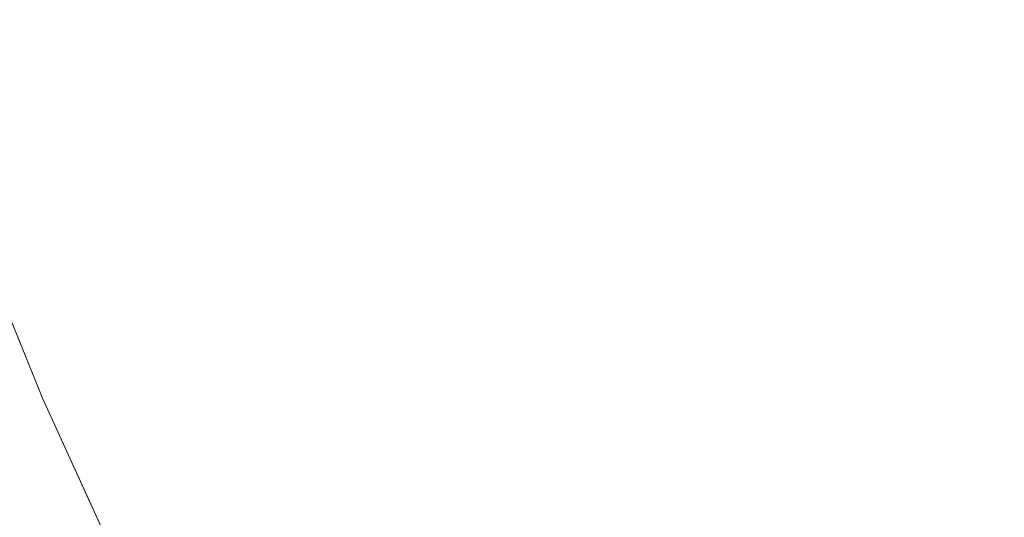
# Model space of a CAD drawing. Header units: centimetres. Extents: x -35.1 to 36.2, y 3.4 to 5.2.
# Tile 139 of 256: x -11.1292 to -11.1042, y 3.8359 to 3.8486. Entities that reach past the tile are written whole.
import ezdxf

# ---------------------------------------------------------------- set-up
doc = ezdxf.new("R2010")
doc.units = ezdxf.units.CM
doc.header["$LTSCALE"] = 2.54
doc.layers.add('Lucido design-1', color=7, linetype='Continuous')

# ---------------------------------------------------------------- blocks, each defined once
blk = doc.blocks.new('Gruppo-4-1')
at = {"color": 7, "linetype": 'Continuous', "lineweight": 9}
blk.add_3dface([(-34.952766, 5.100212, -1872.215514), (-34.952766, 3.500212, -1872.215514), (36.079692, 3.500212, -1872.215514), (36.079692, 5.100212, -1872.215514)], dxfattribs=at)
for points, invisible_edges in [([(-11.111194, 3.852287, -1872.660793), (-11.109874, 3.848776, -1872.660793), (-11.111637, 3.848392, -1872.662952), (-11.112966, 3.851929, -1872.662952)], 15), ([(-11.112966, 3.851929, -1872.662952), (-11.111637, 3.848392, -1872.662952), (-11.113322, 3.848024, -1872.665138), (-11.114661, 3.851586, -1872.665138)], 15), ([(-11.114661, 3.851586, -1872.665138), (-11.113322, 3.848024, -1872.665138), (-11.114931, 3.847674, -1872.66735), (-11.116278, 3.85126, -1872.66735)], 15), ([(-11.116278, 3.85126, -1872.66735), (-11.114931, 3.847674, -1872.66735), (-11.116461, 3.84734, -1872.669585), (-11.117817, 3.850949, -1872.669585)], 15), ([(-11.117817, 3.850949, -1872.669585), (-11.116461, 3.84734, -1872.669585), (-11.117912, 3.847024, -1872.67184), (-11.119277, 3.850654, -1872.67184)], 15), ([(-11.119277, 3.850654, -1872.67184), (-11.117912, 3.847024, -1872.67184), (-11.119285, 3.846724, -1872.674113), (-11.120657, 3.850375, -1872.674113)], 15), ([(-11.120657, 3.850375, -1872.674113), (-11.119285, 3.846724, -1872.674113), (-11.120578, 3.846442, -1872.676402), (-11.121957, 3.850112, -1872.676402)], 15), ([(-11.121957, 3.850112, -1872.676402), (-11.120578, 3.846442, -1872.676402), (-11.121791, 3.846178, -1872.678705), (-11.123177, 3.849866, -1872.678705)], 15), ([(-11.123177, 3.849866, -1872.678705), (-11.121791, 3.846178, -1872.678705), (-11.122925, 3.845931, -1872.681018), (-11.124317, 3.849636, -1872.681018)], 15), ([(-11.104714, 3.846107, -1872.656569), (-11.106126, 3.849593, -1872.656569), (-11.104142, 3.850026, -1872.654508), (-11.102742, 3.846569, -1872.654508)], 15), ([(-11.124317, 3.849636, -1872.681018), (-11.122925, 3.845931, -1872.681018), (-11.123979, 3.845701, -1872.683339), (-11.125377, 3.849421, -1872.683339)], 15), ([(-11.125377, 3.849421, -1872.683339), (-11.123979, 3.845701, -1872.683339), (-11.124954, 3.845488, -1872.685667), (-11.126358, 3.849223, -1872.685667)], 15), ([(-11.106614, 3.845661, -1872.658665), (-11.108037, 3.849177, -1872.658665), (-11.106126, 3.849593, -1872.656569), (-11.104714, 3.846107, -1872.656569)], 15), ([(-11.126358, 3.849223, -1872.685667), (-11.124954, 3.845488, -1872.685667), (-11.12585, 3.845293, -1872.687998), (-11.127259, 3.849041, -1872.687998)], 15), ([(-11.10844, 3.845233, -1872.660793), (-11.109874, 3.848776, -1872.660793), (-11.108037, 3.849177, -1872.658665), (-11.106614, 3.845661, -1872.658665)], 15), ([(-11.128082, 3.848875, -1872.690331), (-11.126669, 3.845114, -1872.690331), (-11.12741, 3.844953, -1872.692664), (-11.128827, 3.848724, -1872.692664)], 15), ([(-11.127259, 3.849041, -1872.687998), (-11.12585, 3.845293, -1872.687998), (-11.126669, 3.845114, -1872.690331), (-11.128082, 3.848875, -1872.690331)], 15), ([(-11.128827, 3.848724, -1872.692664), (-11.12741, 3.844953, -1872.692664), (-11.128075, 3.844808, -1872.694993), (-11.129496, 3.848589, -1872.694993)], 15), ([(-11.110192, 3.844823, -1872.662952), (-11.111637, 3.848392, -1872.662952), (-11.109874, 3.848776, -1872.660793), (-11.10844, 3.845233, -1872.660793)], 15), ([(-11.130606, 3.848365, -1872.699636), (-11.129178, 3.844567, -1872.699636), (-11.12962, 3.844471, -1872.701944), (-11.131049, 3.848275, -1872.701944)], 15), ([(-11.130088, 3.84847, -1872.697318), (-11.128664, 3.844679, -1872.697318), (-11.129178, 3.844567, -1872.699636), (-11.130606, 3.848365, -1872.699636)], 15), ([(-11.129496, 3.848589, -1872.694993), (-11.128075, 3.844808, -1872.694993), (-11.128664, 3.844679, -1872.697318), (-11.130088, 3.84847, -1872.697318)], 15), ([(-11.111867, 3.84443, -1872.665138), (-11.113322, 3.848024, -1872.665138), (-11.111637, 3.848392, -1872.662952), (-11.110192, 3.844823, -1872.662952)], 15), ([(-11.113466, 3.844055, -1872.66735), (-11.114931, 3.847674, -1872.66735), (-11.113322, 3.848024, -1872.665138), (-11.111867, 3.84443, -1872.665138)], 15), ([(-11.114987, 3.843698, -1872.669585), (-11.116461, 3.84734, -1872.669585), (-11.114931, 3.847674, -1872.66735), (-11.113466, 3.844055, -1872.66735)], 15), ([(-11.116429, 3.84336, -1872.67184), (-11.117912, 3.847024, -1872.67184), (-11.116461, 3.84734, -1872.669585), (-11.114987, 3.843698, -1872.669585)], 15), ([(-11.117793, 3.84304, -1872.674113), (-11.119285, 3.846724, -1872.674113), (-11.117912, 3.847024, -1872.67184), (-11.116429, 3.84336, -1872.67184)], 15), ([(-11.119078, 3.842739, -1872.676402), (-11.120578, 3.846442, -1872.676402), (-11.119285, 3.846724, -1872.674113), (-11.117793, 3.84304, -1872.674113)], 15), ([(-11.120284, 3.842456, -1872.678705), (-11.121791, 3.846178, -1872.678705), (-11.120578, 3.846442, -1872.676402), (-11.119078, 3.842739, -1872.676402)], 15), ([(-11.102742, 3.846569, -1872.654508), (-11.101227, 3.843083, -1872.654508), (-11.103186, 3.84259, -1872.656569), (-11.104714, 3.846107, -1872.656569)], 15), ([(-11.121411, 3.842192, -1872.681018), (-11.122925, 3.845931, -1872.681018), (-11.121791, 3.846178, -1872.678705), (-11.120284, 3.842456, -1872.678705)], 15), ([(-11.104714, 3.846107, -1872.656569), (-11.103186, 3.84259, -1872.656569), (-11.105073, 3.842116, -1872.658665), (-11.106614, 3.845661, -1872.658665)], 15), ([(-11.122459, 3.841946, -1872.683339), (-11.123979, 3.845701, -1872.683339), (-11.122925, 3.845931, -1872.681018), (-11.121411, 3.842192, -1872.681018)], 15), ([(-11.123428, 3.841719, -1872.685667), (-11.124954, 3.845488, -1872.685667), (-11.123979, 3.845701, -1872.683339), (-11.122459, 3.841946, -1872.683339)], 15), ([(-11.106614, 3.845661, -1872.658665), (-11.105073, 3.842116, -1872.658665), (-11.106887, 3.84166, -1872.660793), (-11.10844, 3.845233, -1872.660793)], 15), ([(-11.124319, 3.84151, -1872.687998), (-11.12585, 3.845293, -1872.687998), (-11.124954, 3.845488, -1872.685667), (-11.123428, 3.841719, -1872.685667)], 15), ([(-11.12865, 3.838951, -1872.915514), (-11.13079, 3.844219, -1872.915514), (-11.131195, 3.845214, -1872.715514), (-11.129224, 3.840364, -1872.715514)], 10), ([(-11.129224, 3.840364, -1872.715514), (-11.131195, 3.845214, -1872.715514), (-11.130776, 3.844219, -1872.713294), (-11.129215, 3.840362, -1872.713294)], 14), ([(-11.125869, 3.841147, -1872.692664), (-11.12741, 3.844953, -1872.692664), (-11.126669, 3.845114, -1872.690331), (-11.125132, 3.841319, -1872.690331)], 15), ([(-11.125132, 3.841319, -1872.690331), (-11.126669, 3.845114, -1872.690331), (-11.12585, 3.845293, -1872.687998), (-11.124319, 3.84151, -1872.687998)], 15), ([(-11.10844, 3.845233, -1872.660793), (-11.106887, 3.84166, -1872.660793), (-11.108627, 3.841223, -1872.662952), (-11.110192, 3.844823, -1872.662952)], 15), ([(-11.12653, 3.840992, -1872.694993), (-11.128075, 3.844808, -1872.694993), (-11.12741, 3.844953, -1872.692664), (-11.125869, 3.841147, -1872.692664)], 15), ([(-11.127627, 3.840734, -1872.699636), (-11.129178, 3.844567, -1872.699636), (-11.128664, 3.844679, -1872.697318), (-11.127115, 3.840854, -1872.697318)], 15), ([(-11.127115, 3.840854, -1872.697318), (-11.128664, 3.844679, -1872.697318), (-11.128075, 3.844808, -1872.694993), (-11.12653, 3.840992, -1872.694993)], 15), ([(-11.110192, 3.844823, -1872.662952), (-11.108627, 3.841223, -1872.662952), (-11.110291, 3.840804, -1872.665138), (-11.111867, 3.84443, -1872.665138)], 15), ([(-11.12873, 3.840476, -1872.706529), (-11.130288, 3.844325, -1872.706529), (-11.129989, 3.84439, -1872.704243), (-11.128433, 3.840545, -1872.704243)], 15), ([(-11.128433, 3.840545, -1872.704243), (-11.129989, 3.84439, -1872.704243), (-11.12962, 3.844471, -1872.701944), (-11.128065, 3.840632, -1872.701944)], 15), ([(-11.128065, 3.840632, -1872.701944), (-11.12962, 3.844471, -1872.701944), (-11.129178, 3.844567, -1872.699636), (-11.127627, 3.840734, -1872.699636)], 15), ([(-11.111867, 3.84443, -1872.665138), (-11.110291, 3.840804, -1872.665138), (-11.111879, 3.840405, -1872.66735), (-11.113466, 3.844055, -1872.66735)], 15), ([(-11.130823, 3.844209, -1872.917089), (-11.13079, 3.844219, -1872.915514), (-11.12865, 3.838951, -1872.915514), (-11.129262, 3.840351, -1872.917089)], 13), ([(-11.129215, 3.840362, -1872.713294), (-11.130776, 3.844219, -1872.713294), (-11.13068, 3.84424, -1872.711056), (-11.129119, 3.840385, -1872.711056)], 15), ([(-11.129119, 3.840385, -1872.711056), (-11.13068, 3.84424, -1872.711056), (-11.130518, 3.844275, -1872.7088), (-11.128958, 3.840422, -1872.7088)], 15), ([(-11.128958, 3.840422, -1872.7088), (-11.130518, 3.844275, -1872.7088), (-11.130288, 3.844325, -1872.706529), (-11.12873, 3.840476, -1872.706529)], 15), ([(-11.113466, 3.844055, -1872.66735), (-11.111879, 3.840405, -1872.66735), (-11.11339, 3.840025, -1872.669585), (-11.114987, 3.843698, -1872.669585)], 15), ([(-11.114987, 3.843698, -1872.669585), (-11.11339, 3.840025, -1872.669585), (-11.114823, 3.839665, -1872.67184), (-11.116429, 3.84336, -1872.67184)], 15), ([(-11.116429, 3.84336, -1872.67184), (-11.114823, 3.839665, -1872.67184), (-11.116178, 3.839324, -1872.674113), (-11.117793, 3.84304, -1872.674113)], 15), ([(-11.117793, 3.84304, -1872.674113), (-11.116178, 3.839324, -1872.674113), (-11.117455, 3.839003, -1872.676402), (-11.119078, 3.842739, -1872.676402)], 15), ([(-11.119078, 3.842739, -1872.676402), (-11.117455, 3.839003, -1872.676402), (-11.118653, 3.838702, -1872.678705), (-11.120284, 3.842456, -1872.678705)], 15), ([(-11.10341, 3.838543, -1872.658665), (-11.105073, 3.842116, -1872.658665), (-11.103186, 3.84259, -1872.656569), (-11.101536, 3.839046, -1872.656569)], 15), ([(-11.120284, 3.842456, -1872.678705), (-11.118653, 3.838702, -1872.678705), (-11.119772, 3.838421, -1872.681018), (-11.121411, 3.842192, -1872.681018)], 15), ([(-11.121411, 3.842192, -1872.681018), (-11.119772, 3.838421, -1872.681018), (-11.120813, 3.838159, -1872.683339), (-11.122459, 3.841946, -1872.683339)], 15), ([(-11.105211, 3.838058, -1872.660793), (-11.106887, 3.84166, -1872.660793), (-11.105073, 3.842116, -1872.658665), (-11.10341, 3.838543, -1872.658665)], 15), ([(-11.122459, 3.841946, -1872.683339), (-11.120813, 3.838159, -1872.683339), (-11.121776, 3.837917, -1872.685667), (-11.123428, 3.841719, -1872.685667)], 15), ([(-11.123428, 3.841719, -1872.685667), (-11.121776, 3.837917, -1872.685667), (-11.122661, 3.837695, -1872.687998), (-11.124319, 3.84151, -1872.687998)], 15), ([(-11.106938, 3.837594, -1872.662952), (-11.108627, 3.841223, -1872.662952), (-11.106887, 3.84166, -1872.660793), (-11.105211, 3.838058, -1872.660793)], 15), ([(-11.124319, 3.84151, -1872.687998), (-11.122661, 3.837695, -1872.687998), (-11.123469, 3.837492, -1872.690331), (-11.125132, 3.841319, -1872.690331)], 15), ([(-11.125869, 3.841147, -1872.692664), (-11.1242, 3.837308, -1872.692664), (-11.124857, 3.837143, -1872.694993), (-11.12653, 3.840992, -1872.694993)], 15), ([(-11.125132, 3.841319, -1872.690331), (-11.123469, 3.837492, -1872.690331), (-11.1242, 3.837308, -1872.692664), (-11.125869, 3.841147, -1872.692664)], 15), ([(-11.108591, 3.83715, -1872.665138), (-11.110291, 3.840804, -1872.665138), (-11.108627, 3.841223, -1872.662952), (-11.106938, 3.837594, -1872.662952)], 15), ([(-11.127115, 3.840854, -1872.697318), (-11.125438, 3.836997, -1872.697318), (-11.125946, 3.836869, -1872.699636), (-11.127627, 3.840734, -1872.699636)], 15), ([(-11.12653, 3.840992, -1872.694993), (-11.124857, 3.837143, -1872.694993), (-11.125438, 3.836997, -1872.697318), (-11.127115, 3.840854, -1872.697318)], 15), ([(-11.128065, 3.840632, -1872.701944), (-11.126382, 3.836759, -1872.701944), (-11.126747, 3.836668, -1872.704243), (-11.128433, 3.840545, -1872.704243)], 15), ([(-11.127627, 3.840734, -1872.699636), (-11.125946, 3.836869, -1872.699636), (-11.126382, 3.836759, -1872.701944), (-11.128065, 3.840632, -1872.701944)], 15), ([(-11.110167, 3.836726, -1872.66735), (-11.111879, 3.840405, -1872.66735), (-11.110291, 3.840804, -1872.665138), (-11.108591, 3.83715, -1872.665138)], 15), ([(-11.129393, 3.84032, -1872.920311), (-11.12931, 3.84034, -1872.918688), (-11.127619, 3.836448, -1872.918688), (-11.127701, 3.836428, -1872.920311)], 15), ([(-11.127571, 3.83646, -1872.917089), (-11.127619, 3.836448, -1872.918688), (-11.12931, 3.84034, -1872.918688), (-11.129262, 3.840351, -1872.917089)], 15), ([(-11.127571, 3.83646, -1872.917089), (-11.129262, 3.840351, -1872.917089), (-11.12865, 3.838951, -1872.915514)], 11), ([(-11.129224, 3.840364, -1872.715514), (-11.12865, 3.838951, -1872.715514), (-11.12865, 3.838951, -1872.915514)], 10), ([(-11.12865, 3.838951, -1872.715514), (-11.129224, 3.840364, -1872.715514), (-11.129215, 3.840362, -1872.713294)], 10), ([(-11.129119, 3.840385, -1872.711056), (-11.127429, 3.836496, -1872.711056), (-11.127524, 3.836472, -1872.713294), (-11.129215, 3.840362, -1872.713294)], 15), ([(-11.129215, 3.840362, -1872.713294), (-11.127524, 3.836472, -1872.713294), (-11.12865, 3.838951, -1872.715514)], 11), ([(-11.128958, 3.840422, -1872.7088), (-11.127269, 3.836536, -1872.7088), (-11.127429, 3.836496, -1872.711056), (-11.129119, 3.840385, -1872.711056)], 15), ([(-11.12873, 3.840476, -1872.706529), (-11.127042, 3.836593, -1872.706529), (-11.127269, 3.836536, -1872.7088), (-11.128958, 3.840422, -1872.7088)], 15), ([(-11.128433, 3.840545, -1872.704243), (-11.126747, 3.836668, -1872.704243), (-11.127042, 3.836593, -1872.706529), (-11.12873, 3.840476, -1872.706529)], 15), ([(-11.111667, 3.836323, -1872.669585), (-11.11339, 3.840025, -1872.669585), (-11.111879, 3.840405, -1872.66735), (-11.110167, 3.836726, -1872.66735)], 15), ([(-11.130376, 3.84009, -1872.928788), (-11.128677, 3.836182, -1872.928788), (-11.128997, 3.836102, -1872.930554), (-11.130698, 3.840014, -1872.930554)], 15), ([(-11.130098, 3.840155, -1872.927046), (-11.128401, 3.836252, -1872.927046), (-11.128677, 3.836182, -1872.928788), (-11.130376, 3.84009, -1872.928788)], 15), ([(-11.129862, 3.84021, -1872.925326), (-11.128167, 3.836311, -1872.925326), (-11.128401, 3.836252, -1872.927046), (-11.130098, 3.840155, -1872.927046)], 15), ([(-11.129667, 3.840256, -1872.923631), (-11.127973, 3.836359, -1872.923631), (-11.128167, 3.836311, -1872.925326), (-11.129862, 3.84021, -1872.925326)], 15), ([(-11.129511, 3.840293, -1872.921959), (-11.127819, 3.836398, -1872.921959), (-11.127973, 3.836359, -1872.923631), (-11.129667, 3.840256, -1872.923631)], 15), ([(-11.127701, 3.836428, -1872.920311), (-11.127819, 3.836398, -1872.921959), (-11.129511, 3.840293, -1872.921959), (-11.129393, 3.84032, -1872.920311)], 15), ([(-11.130698, 3.840014, -1872.930554), (-11.128997, 3.836102, -1872.930554), (-11.129363, 3.83601, -1872.932342), (-11.131066, 3.839928, -1872.932342)], 15), ([(-11.11309, 3.835941, -1872.67184), (-11.114823, 3.839665, -1872.67184), (-11.11339, 3.840025, -1872.669585), (-11.111667, 3.836323, -1872.669585)], 15), ([(-11.114435, 3.835579, -1872.674113), (-11.116178, 3.839324, -1872.674113), (-11.114823, 3.839665, -1872.67184), (-11.11309, 3.835941, -1872.67184)], 15), ([(-11.115703, 3.835239, -1872.676402), (-11.117455, 3.839003, -1872.676402), (-11.116178, 3.839324, -1872.674113), (-11.114435, 3.835579, -1872.674113)], 15), ([(-11.12865, 3.838951, -1872.915514), (-11.127524, 3.836478, -1872.915514), (-11.127571, 3.83646, -1872.917089)], 10), ([(-11.12865, 3.838951, -1872.715514), (-11.125784, 3.832655, -1872.715514), (-11.125784, 3.832655, -1872.915514), (-11.127524, 3.836478, -1872.915514)], 10), ([(-11.127524, 3.836478, -1872.915514), (-11.12865, 3.838951, -1872.915514), (-11.12865, 3.838951, -1872.715514)], 10), ([(-11.125784, 3.832655, -1872.715514), (-11.12865, 3.838951, -1872.715514), (-11.127524, 3.836472, -1872.713294)], 10), ([(-11.116892, 3.834919, -1872.678705), (-11.118653, 3.838702, -1872.678705), (-11.117455, 3.839003, -1872.676402), (-11.115703, 3.835239, -1872.676402)], 15), ([(-11.118003, 3.83462, -1872.681018), (-11.119772, 3.838421, -1872.681018), (-11.118653, 3.838702, -1872.678705), (-11.116892, 3.834919, -1872.678705)], 15), ([(-11.119037, 3.834342, -1872.683339), (-11.120813, 3.838159, -1872.683339), (-11.119772, 3.838421, -1872.681018), (-11.118003, 3.83462, -1872.681018)], 15), ([(-11.10341, 3.838543, -1872.658665), (-11.101621, 3.834943, -1872.658665), (-11.103408, 3.834431, -1872.660793), (-11.105211, 3.838058, -1872.660793)], 15), ([(-11.119992, 3.834086, -1872.685667), (-11.121776, 3.837917, -1872.685667), (-11.120813, 3.838159, -1872.683339), (-11.119037, 3.834342, -1872.683339)], 15), ([(-11.120871, 3.833849, -1872.687998), (-11.122661, 3.837695, -1872.687998), (-11.121776, 3.837917, -1872.685667), (-11.119992, 3.834086, -1872.685667)], 15), ([(-11.105211, 3.838058, -1872.660793), (-11.103408, 3.834431, -1872.660793), (-11.105122, 3.83394, -1872.662952), (-11.106938, 3.837594, -1872.662952)], 15), ([(-11.121673, 3.833634, -1872.690331), (-11.123469, 3.837492, -1872.690331), (-11.122661, 3.837695, -1872.687998), (-11.120871, 3.833849, -1872.687998)], 15), ([(-11.106938, 3.837594, -1872.662952), (-11.105122, 3.83394, -1872.662952), (-11.106762, 3.83347, -1872.665138), (-11.108591, 3.83715, -1872.665138)], 15), ([(-11.1224, 3.833438, -1872.692664), (-11.1242, 3.837308, -1872.692664), (-11.123469, 3.837492, -1872.690331), (-11.121673, 3.833634, -1872.690331)], 15), ([(-11.123629, 3.833108, -1872.697318), (-11.125438, 3.836997, -1872.697318), (-11.124857, 3.837143, -1872.694993), (-11.123051, 3.833263, -1872.694993)], 15), ([(-11.123051, 3.833263, -1872.694993), (-11.124857, 3.837143, -1872.694993), (-11.1242, 3.837308, -1872.692664), (-11.1224, 3.833438, -1872.692664)], 15), ([(-11.108591, 3.83715, -1872.665138), (-11.106762, 3.83347, -1872.665138), (-11.108326, 3.833021, -1872.66735), (-11.110167, 3.836726, -1872.66735)], 15), ([(-11.124566, 3.832856, -1872.701944), (-11.126382, 3.836759, -1872.701944), (-11.125946, 3.836869, -1872.699636), (-11.124133, 3.832973, -1872.699636)], 15), ([(-11.124133, 3.832973, -1872.699636), (-11.125946, 3.836869, -1872.699636), (-11.125438, 3.836997, -1872.697318), (-11.123629, 3.833108, -1872.697318)], 15), ([(-11.125446, 3.83262, -1872.7088), (-11.127269, 3.836536, -1872.7088), (-11.127042, 3.836593, -1872.706529), (-11.125221, 3.83268, -1872.706529)], 15), ([(-11.125221, 3.83268, -1872.706529), (-11.127042, 3.836593, -1872.706529), (-11.126747, 3.836668, -1872.704243), (-11.124928, 3.832759, -1872.704243)], 15), ([(-11.124928, 3.832759, -1872.704243), (-11.126747, 3.836668, -1872.704243), (-11.126382, 3.836759, -1872.701944), (-11.124566, 3.832856, -1872.701944)], 15), ([(-11.110167, 3.836726, -1872.66735), (-11.108326, 3.833021, -1872.66735), (-11.109814, 3.832594, -1872.669585), (-11.111667, 3.836323, -1872.669585)], 15), ([(-11.126146, 3.832432, -1872.923631), (-11.126338, 3.83238, -1872.925326), (-11.128167, 3.836311, -1872.925326), (-11.127973, 3.836359, -1872.923631)], 15), ([(-11.127973, 3.836359, -1872.923631), (-11.127819, 3.836398, -1872.921959), (-11.125992, 3.832473, -1872.921959), (-11.126146, 3.832432, -1872.923631)], 15), ([(-11.125875, 3.832504, -1872.920311), (-11.125992, 3.832473, -1872.921959), (-11.127819, 3.836398, -1872.921959), (-11.127701, 3.836428, -1872.920311)], 15), ([(-11.127701, 3.836428, -1872.920311), (-11.127619, 3.836448, -1872.918688), (-11.125794, 3.832526, -1872.918688), (-11.125875, 3.832504, -1872.920311)], 15), ([(-11.125746, 3.832539, -1872.917089), (-11.125794, 3.832526, -1872.918688), (-11.127619, 3.836448, -1872.918688), (-11.127571, 3.83646, -1872.917089)], 15), ([(-11.127571, 3.83646, -1872.917089), (-11.127524, 3.836478, -1872.915514), (-11.125784, 3.832655, -1872.915514)], 9), ([(-11.125784, 3.832655, -1872.915514), (-11.125746, 3.832539, -1872.917089), (-11.127571, 3.83646, -1872.917089)], 11), ([(-11.125699, 3.832552, -1872.713294), (-11.127524, 3.836472, -1872.713294), (-11.127429, 3.836496, -1872.711056), (-11.125605, 3.832577, -1872.711056)], 15), ([(-11.127524, 3.836472, -1872.713294), (-11.125699, 3.832552, -1872.713294), (-11.125784, 3.832655, -1872.715514)], 11), ([(-11.125605, 3.832577, -1872.711056), (-11.127429, 3.836496, -1872.711056), (-11.127269, 3.836536, -1872.7088), (-11.125446, 3.83262, -1872.7088)], 15), ([(-11.127526, 3.832061, -1872.932342), (-11.129363, 3.83601, -1872.932342), (-11.128997, 3.836102, -1872.930554), (-11.127162, 3.832158, -1872.930554)], 15), ([(-11.127162, 3.832158, -1872.930554), (-11.128997, 3.836102, -1872.930554), (-11.128677, 3.836182, -1872.928788), (-11.126844, 3.832244, -1872.928788)], 15), ([(-11.126844, 3.832244, -1872.928788), (-11.128677, 3.836182, -1872.928788), (-11.128401, 3.836252, -1872.927046), (-11.12657, 3.832318, -1872.927046)], 15), ([(-11.12657, 3.832318, -1872.927046), (-11.128401, 3.836252, -1872.927046), (-11.128167, 3.836311, -1872.925326), (-11.126338, 3.83238, -1872.925326)], 15), ([(-11.111667, 3.836323, -1872.669585), (-11.109814, 3.832594, -1872.669585), (-11.111226, 3.83219, -1872.67184), (-11.11309, 3.835941, -1872.67184)], 15), ([(-11.127936, 3.83195, -1872.934153), (-11.129777, 3.835906, -1872.934153), (-11.129363, 3.83601, -1872.932342), (-11.127526, 3.832061, -1872.932342)], 15), ([(-11.11309, 3.835941, -1872.67184), (-11.111226, 3.83219, -1872.67184), (-11.112561, 3.831807, -1872.674113), (-11.114435, 3.835579, -1872.674113)], 15)]:
    blk.add_3dface(points, dxfattribs=dict(at, invisible_edges=invisible_edges))

msp = doc.modelspace()

# ---------------------------------------------------------------- block references
at = {"layer": 'Lucido design-1', "color": 7}
msp.add_blockref('Gruppo-4-1', (0, 0), dxfattribs=at)

doc.saveas('drawing.dxf')
